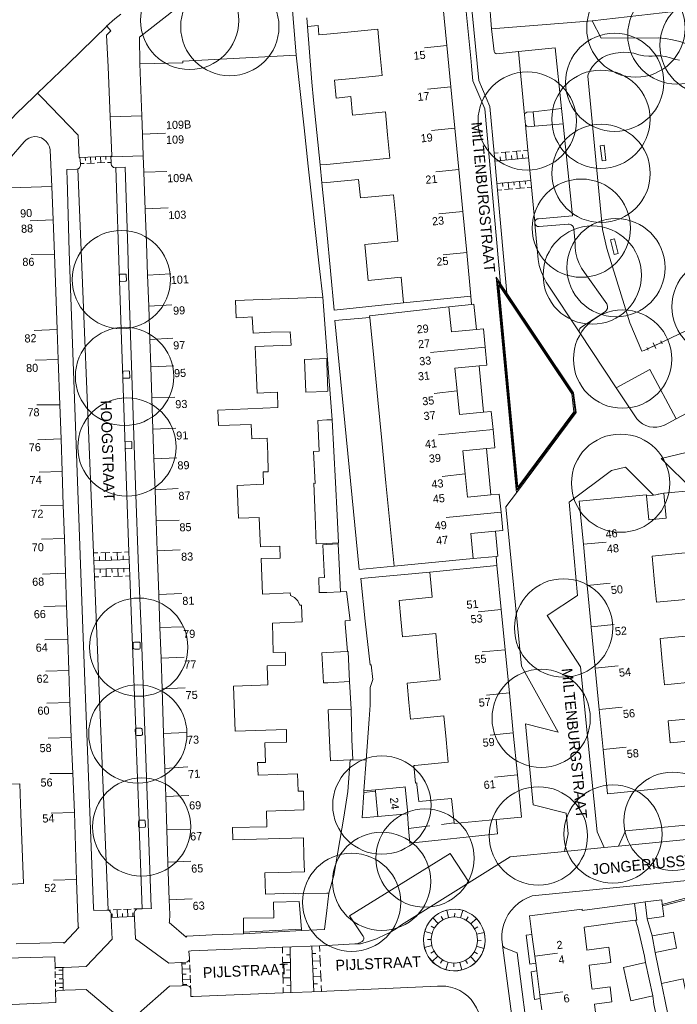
# Model space of a CAD drawing. Header units: metres. Extents: x 134994 to 136506, y 457393 to 459006.
# Tile 61 of 171: x 135960 to 136046, y 457601 to 457729. Entities that reach past the tile are written whole.
import ezdxf
from ezdxf.enums import TextEntityAlignment as Align

# ---------------------------------------------------------------- set-up
doc = ezdxf.new("R2010")
doc.units = ezdxf.units.M
for name, color, linetype, lineweight in [('B-WE-GR-BOOM-S', 250, 'Continuous', 13), ('B-WE-KG_BEBOUWING', 251, 'Continuous', 20), ('B-WE-KG_BEBOUWING TUSSENMUUR', 251, 'Continuous', 5), ('B-WE-KG_HUISNR', 251, 'Continuous', 5), ('B-WE-KG_ONDERGROND_REST', 251, 'Continuous', 5), ('B-WE-KG_STRAATNAAM', 251, 'Continuous', 5)]:
    doc.layers.add(name, color=color, linetype=linetype, lineweight=lineweight)
doc.styles.add('Styledgn000', font='dgn000.shx')

# ---------------------------------------------------------------- blocks, each defined once
blk = doc.blocks.new('SGR-BOOM_02')
blk.add_circle((0, 0), 6.4)

msp = doc.modelspace()

# ---------------------------------------------------------------- linework, layer by layer
at = {"layer": 'B-WE-KG_BEBOUWING', "flags": 128}
for points in [[(135997.38, 457729.5), (135997.49, 457728.37), (135998.86, 457728.5), (135998.98, 457727.29), (136000, 457727.39), (136002.31, 457727.61), (136006.63, 457728.03), (136006.91, 457725.02), (136007.2, 457721.99), (136002.89, 457721.57), (136000.98, 457721.39), (136001.2, 457719.05), (136003.11, 457719.24), (136003.34, 457716.83), (136007.64, 457717.25), (136007.92, 457714.27), (136008.21, 457711.21), (136003.92, 457710.79), (136000, 457710.41), (135999.13, 457710.33), (135999.36, 457707.99), (136000, 457708.05), (136004.14, 457708.45), (136004.37, 457706.04), (136008.69, 457706.46), (136008.97, 457703.41), (136009.25, 457700.41), (136004.95, 457699.99), (136005.17, 457697.66), (136005.4, 457695.28), (136009.67, 457695.7), (136009.99, 457692.38), (136018.76, 457693.24), (136018.21, 457698.94), (136017.7, 457704.27), (136017.18, 457709.72), (136016.66, 457715.13), (136016.14, 457720.52), (136015.63, 457725.88), (136015.11, 457731.25)], [(135959.57, 457608.88), (135965.71, 457609.05), (135965.79, 457608.95), (135967.7, 457610.99), (135967.62, 457611.07), (135967.41, 457617.11), (135967.13, 457625.97), (135966.92, 457631.07), (135966.73, 457635.74), (135966.54, 457640.32), (135966.4, 457644.48), (135966.27, 457648.55), (135966.12, 457652.89), (135965.98, 457657.14), (135965.83, 457661.68), (135965.69, 457666.03), (135965.54, 457670.39), (135965.39, 457674.64), (135965.23, 457679.1), (135965.02, 457685), (135964.88, 457688.88), (135964.52, 457698.71), (135964.36, 457703.2), (135964.2, 457707.52), (135958.82, 457707.34)], [(136051.36, 457629.86), (136036.54, 457628.41), (136035.98, 457634.19), (136035.48, 457639.39), (136034.96, 457644.78), (136034.44, 457650.16), (136033.92, 457655.54), (136033.4, 457660.91), (136032.85, 457666.53), (136041.61, 457667.37), (136041.62, 457667.24), (136041.93, 457664.08), (136044.2, 457664.3), (136043.9, 457667.59), (136047.76, 457667.94)], [(136046.68, 457659.79), (136042.35, 457659.38), (136042.64, 457656.4), (136042.93, 457653.36), (136047.24, 457653.77)], [(136047.69, 457649.05), (136043.39, 457648.64), (136043.68, 457645.65), (136043.97, 457642.62), (136048.26, 457643.04)], [(136048.73, 457638.32), (136044.43, 457637.9), (136044.7, 457635.03), (136050.78, 457635.63)], [(135954.68, 457629.5), (135960.01, 457629.71), (135960.16, 457625.8), (135960.49, 457616.73), (135958.33, 457616.61)], [(136027.99, 457600.24), (136027.8, 457601.72), (136027.73, 457602.21), (136027.33, 457605.32), (136027.2, 457606.33), (136027.07, 457607.27), (136026.71, 457610.09), (136026.4, 457612.49), (136033.23, 457613.36), (136033.25, 457613.22), (136040.05, 457614.13), (136040.35, 457611.95), (136040.21, 457611.94), (136038.17, 457611.66), (136033.5, 457611.02), (136033.85, 457608.13), (136033.86, 457608.03), (136036.73, 457608.41), (136036.98, 457606.43), (136034.17, 457606.07), (136034.52, 457603.07), (136034.54, 457602.96), (136036.88, 457603.27), (136037.13, 457601.3), (136034.85, 457601), (136035.22, 457598.17)]]:
    msp.add_lwpolyline(points, dxfattribs=at)
for points in [[(135996.7, 457610.78), (135996.71, 457610.58), (135999.7, 457610.74), (136000, 457613.21), (136000.27, 457615.46), (136000, 457615.46), (135996.33, 457615.39), (135995.61, 457615.47), (135992.02, 457615.33), (135991.94, 457618.11), (135997.08, 457618.25), (135997.02, 457620.23), (135996.95, 457622.66), (135987.74, 457622.4), (135987.71, 457624.01), (135992.18, 457624.11), (135992.14, 457626.13), (135997.01, 457626.31), (135996.96, 457628.75), (135996.27, 457628.74), (135996.18, 457630.99), (135991.04, 457630.83), (135990.96, 457632.47), (135992.01, 457632.5), (135991.94, 457635.06), (135994.74, 457635.13), (135994.73, 457636.79), (135988.05, 457636.56), (135987.93, 457640.1), (135987.85, 457642.44), (135991.36, 457642.56), (135992.3, 457642.6), (135992.22, 457645.09), (135994.64, 457645.16), (135994.6, 457646.61), (135994.59, 457646.85), (135993.02, 457646.81), (135992.91, 457650.62), (135996.77, 457650.8), (135996.71, 457653), (135996.5, 457652.98), (135996.23, 457653.54), (135995.8, 457653.98), (135995.25, 457654.25), (135995.23, 457654.58), (135991.62, 457654.41), (135991.45, 457659.04), (135993.92, 457659.12), (135993.87, 457660.67), (135991.36, 457660.57), (135991.29, 457662.26), (135991.2, 457664.41), (135988.52, 457664.3), (135988.34, 457668.59), (135991.76, 457668.73), (135991.71, 457670.33), (135992.37, 457670.34), (135992.3, 457672.65), (135992.23, 457674.72), (135990.22, 457674.65), (135990.15, 457676.53), (135985.89, 457676.37), (135985.82, 457678.38), (135993.64, 457678.73), (135993.57, 457680.71), (135990.93, 457680.59), (135990.75, 457684.58), (135990.66, 457686.66), (135995.37, 457686.87), (135995.23, 457688.58), (135992.71, 457688.55), (135990.41, 457688.41), (135990.28, 457690.54), (135989.09, 457690.44), (135988.18, 457690.42), (135988.09, 457692.64), (135988.09, 457692.69), (135998.51, 457693.08), (135999.46, 457693.12), (135999.01, 457697.17), (135998.1, 457705.5), (135997.59, 457710.18), (135997.05, 457715.15), (135996.01, 457724.63), (135981.24, 457723.84), (135981.24, 457723.63), (135975.67, 457723.51), (135975.91, 457716.73), (135976, 457714.35), (135976.1, 457711.53), (135976.18, 457709.38), (135976.36, 457704.5), (135976.51, 457700.2), (135976.67, 457695.98), (135976.81, 457691.95), (135976.96, 457687.61), (135977.08, 457684.04), (135977.22, 457679.98), (135977.36, 457675.92), (135977.49, 457672.05), (135977.64, 457667.99), (135977.77, 457663.96), (135977.91, 457660.08), (135978.11, 457654.38), (135978.27, 457650.06), (135978.42, 457646.07), (135978.55, 457642.1), (135978.74, 457636.26), (135978.89, 457631.68), (135979.02, 457628.06), (135979.17, 457623.69), (135979.31, 457619.5), (135979.48, 457614.57), (135979.54, 457612.69), (135979.53, 457611.72), (135979.48, 457611.64), (135981.67, 457609.71), (135981.75, 457609.86), (135985.07, 457610.03), (135989.15, 457610.18), (135989.15, 457610.38), (135989.16, 457612.2), (135993.09, 457612.26), (135993.05, 457614.29), (135996.41, 457614.39)], [(136008.76, 457658.08), (136008.21, 457663.7), (136007.7, 457668.93), (136007.15, 457674.45), (136006.63, 457679.74), (136006.1, 457685.2), (136005.58, 457690.48), (136005.56, 457690.68), (136015.9, 457691.84), (136016.22, 457688.57), (136019.49, 457688.88), (136020.39, 457688.97), (136020.61, 457686.6), (136020.84, 457684.23), (136019.85, 457684.14), (136016.68, 457683.84), (136016.96, 457680.91), (136017.26, 457677.82), (136020.42, 457678.12), (136021.42, 457678.22), (136021.65, 457675.85), (136021.88, 457673.48), (136020.78, 457673.37), (136017.71, 457673.08), (136018, 457670.09), (136018.3, 457667.06), (136021.36, 457667.36), (136022.46, 457667.46), (136022.69, 457665.09), (136022.92, 457662.72), (136021.95, 457662.62), (136018.75, 457662.32), (136019.07, 457659.07)], [(136000.15, 457680.84), (136000, 457680.83), (135997.27, 457680.72), (135997.1, 457684.98), (135999.98, 457685.1), (136000, 457684.54)], [(136000, 457661.03), (135998.63, 457660.98), (135998.48, 457664.62), (135998.31, 457668.88), (135998.47, 457668.85), (135998.25, 457672.98), (135999, 457673.04), (135998.82, 457677.06), (136000, 457677.12), (136000.7, 457677.14), (136000.91, 457673.05), (136001.12, 457668.96), (136001.34, 457664.71), (136001.52, 457661.1), (136001.49, 457661.09)], [(136001.49, 457660.95), (136001.65, 457657.45), (136001.64, 457657.45), (136001.77, 457654.73), (136000, 457654.65), (135999.02, 457654.61), (135998.94, 457656.55), (135999.68, 457656.58), (135999.65, 457657.37), (135999.49, 457660.86), (136000, 457660.89)], [(136011.55, 457629.81), (136011.32, 457632.08), (136011.48, 457632.1), (136015.8, 457632.52), (136015.52, 457635.49), (136015.22, 457638.55), (136010.89, 457638.14), (136010.69, 457640.3), (136010.45, 457642.83), (136014.77, 457643.25), (136014.47, 457646.34), (136014.18, 457649.29), (136009.84, 457648.87), (136009.64, 457651.16), (136009.43, 457653.6), (136013.72, 457654.02), (136013.4, 457657.3), (136022.15, 457658.15), (136022.71, 457652.42), (136023.22, 457647.18), (136023.77, 457641.55), (136024.28, 457636.33), (136024.81, 457630.86), (136025.35, 457625.36), (136022.04, 457625.04), (136016.58, 457624.52), (136016.57, 457624.61), (136016.25, 457627.8), (136011.97, 457627.39), (136011.74, 457629.62), (136011.72, 457629.83)], [(136002.86, 457644.97), (136002.76, 457646.94), (136002.7, 457646.93), (136000, 457646.8), (135999.35, 457646.77), (135999.56, 457642.85), (136000, 457642.88), (136000.12, 457642.88), (136002.95, 457643.03)], [(136003.18, 457639.42), (136003.22, 457637.47), (136003.25, 457635.5), (136003.38, 457632.83), (136003.05, 457632.82), (136000.47, 457632.7), (136000.34, 457635.37), (136000.26, 457637.35), (136000.18, 457639.33)], [(136006.33, 457628.92), (136006.35, 457628.73), (136006.66, 457625.45), (136010.51, 457625.81), (136010.53, 457625.81), (136010.2, 457629.3), (136009.94, 457629.28)], [(136043.68, 457613.99), (136043.71, 457613.79), (136043.89, 457612.41), (136041.72, 457612.13), (136041.44, 457614.31), (136043.61, 457614.59)], [(136042.77, 457607.75), (136042.37, 457609.89), (136045.12, 457610.39), (136045.52, 457608.3)], [(136039.09, 457603.61), (136039.57, 457601.44), (136042.46, 457602.1), (136041.98, 457604.25), (136041.49, 457606.44), (136038.61, 457605.79)], [(136044.02, 457601.6), (136044.46, 457599.5), (136047.28, 457600.07), (136046.84, 457602.19), (136046.4, 457604.3), (136043.58, 457603.69)]]:
    msp.add_lwpolyline(points, close=True, dxfattribs=at)
at = {"layer": 'B-WE-KG_BEBOUWING TUSSENMUUR'}
for p, q in [((136015.63, 457725.88), (136012.7, 457725.59)), ((136016.14, 457720.52), (136013.1, 457720.22)), ((136016.66, 457715.13), (136013.64, 457714.84)), ((135976, 457714.35), (135979, 457714.47)), ((135976.18, 457709.38), (135979.18, 457709.49)), ((136017.18, 457709.72), (136014.2, 457709.43)), ((135976.35, 457704.63), (135979.35, 457704.74)), ((135964.36, 457703.2), (135961.36, 457703.04)), ((136017.7, 457704.27), (136014.6, 457703.97)), ((135964.52, 457698.71), (135961.52, 457698.68)), ((136018.21, 457698.94), (136015.16, 457698.64)), ((135976.67, 457695.98), (135979.67, 457696.14)), ((135976.81, 457691.95), (135979.81, 457692.13)), ((135964.88, 457688.88), (135961.88, 457688.78)), ((135976.95, 457687.6), (135979.95, 457687.77)), ((136020.61, 457686.6), (136013.51, 457685.91)), ((135965.02, 457685), (135962.02, 457684.9)), ((135977.08, 457684.04), (135980.08, 457684.16)), ((135977.22, 457679.98), (135980.22, 457680.09)), ((136016.96, 457680.91), (136013.98, 457680.57)), ((135965.23, 457679.1), (135962.23, 457679.09)), ((135977.36, 457675.92), (135980.36, 457676.03)), ((136021.65, 457675.85), (136014.52, 457675.16)), ((135965.39, 457674.64), (135962.39, 457674.53)), ((135977.49, 457672.05), (135980.49, 457672.16)), ((135965.54, 457670.39), (135962.55, 457670.29)), ((136018, 457670.09), (136015.02, 457669.76)), ((135977.64, 457667.99), (135980.63, 457668.16)), ((135965.7, 457666.03), (135962.7, 457665.92)), ((136022.68, 457665.09), (136015.53, 457664.41)), ((135977.77, 457663.96), (135980.77, 457664.07)), ((135965.83, 457661.68), (135962.83, 457661.58)), ((136033.4, 457660.91), (136036.38, 457661.2)), ((135977.91, 457660.08), (135980.9, 457660.19)), ((135965.98, 457657.14), (135962.99, 457657.03)), ((136033.92, 457655.54), (136036.9, 457655.83)), ((135978.11, 457654.38), (135981.11, 457654.49)), ((135966.12, 457652.89), (135963.13, 457652.8)), ((136022.71, 457652.42), (136019.72, 457652.13)), ((136034.44, 457650.16), (136037.42, 457650.46)), ((135978.27, 457650.06), (135981.27, 457650.17)), ((135966.27, 457648.55), (135963.27, 457648.45)), ((136023.22, 457647.18), (136020.23, 457646.89)), ((135978.42, 457646.08), (135981.42, 457646.19)), ((135966.4, 457644.48), (135963.41, 457644.38)), ((136034.96, 457644.78), (136037.95, 457645.08)), ((135978.56, 457642.09), (135981.55, 457642.21)), ((136023.77, 457641.55), (136020.78, 457641.27)), ((135966.54, 457640.32), (135963.55, 457640.22)), ((136035.48, 457639.39), (136038.47, 457639.69)), ((135978.74, 457636.26), (135981.74, 457636.37)), ((136024.28, 457636.33), (136021.29, 457636.04)), ((135966.73, 457635.74), (135963.73, 457635.65)), ((136035.99, 457634.19), (136038.97, 457634.49)), ((135978.89, 457631.68), (135981.89, 457631.91)), ((135966.92, 457631.07), (135963.92, 457631.04)), ((136024.81, 457630.86), (136021.82, 457630.58)), ((135979.02, 457628.06), (135982.02, 457628.17)), ((135967.1, 457625.97), (135964.1, 457625.87)), ((135979.17, 457623.69), (135982.17, 457623.8)), ((135979.31, 457619.5), (135982.31, 457619.61)), ((135967.42, 457617.24), (135964.42, 457617.14)), ((135979.48, 457614.57), (135982.48, 457614.74)), ((136027.08, 457607.27), (136030.05, 457607.65)), ((136027.73, 457602.21), (136030.71, 457602.59))]:
    msp.add_line(p, q, dxfattribs=at)
at = {"layer": 'B-WE-KG_ONDERGROND_REST'}
for p, q in [((136017.49, 457736.96), (136018.78, 457723.81)), ((136020.66, 457737.54), (136021.46, 457728.07)), ((136021.46, 457728.07), (136031.85, 457728.9)), ((136031.85, 457728.9), (136034.55, 457729.11)), ((135997.49, 457728.37), (135998.03, 457721.11)), ((135975.6, 457726.98), (135975.67, 457723.51)), ((136025.74, 457716.86), (136024.94, 457725.11)), ((136018.78, 457723.81), (136018.84, 457723.2)), ((135998.25, 457718.77), (135999.13, 457710.33)), ((136030.56, 457717.68), (136026.86, 457717.27)), ((136027.06, 457715.37), (136026.86, 457717.27)), ((136030.76, 457715.68), (136030.56, 457717.68)), ((135975.91, 457716.73), (135971.8, 457716.59)), ((136025.87, 457715.55), (136025.74, 457716.86)), ((136030.76, 457715.68), (136027.06, 457715.37)), ((135967.77, 457711.3), (135967.61, 457714.21)), ((136022.7, 457711.94), (136023.8, 457712.04)), ((136023.34, 457710.97), (136023.25, 457711.99)), ((136024.16, 457712.07), (136025.27, 457712.17)), ((136024.81, 457711.1), (136024.71, 457712.12)), ((136025.63, 457712.2), (136026.18, 457712.25)), ((135967.86, 457711.3), (135967.77, 457711.3)), ((135971.89, 457711.46), (135967.89, 457711.3)), ((135968.55, 457711.33), (135968.57, 457710.93)), ((135969.22, 457711.36), (135969.25, 457710.56)), ((135969.89, 457711.38), (135969.9, 457710.99)), ((135970.55, 457711.41), (135970.59, 457710.62)), ((135971.22, 457711.44), (135971.24, 457711.04)), ((135972, 457711.53), (135971.89, 457711.46)), ((135971.89, 457711.46), (135971.92, 457710.67)), ((135976.1, 457711.53), (135972, 457711.37)), ((135972, 457711.53), (135972, 457711.37)), ((136021.78, 457711.85), (136022.33, 457711.91)), ((136021.87, 457710.84), (136026.27, 457711.24)), ((136022.6, 457710.91), (136022.56, 457711.41)), ((136024.07, 457711.04), (136024.03, 457711.55)), ((136025.54, 457711.17), (136025.49, 457711.68)), ((135968.42, 457710.53), (135967.92, 457710.51)), ((135969.75, 457710.58), (135968.75, 457710.54)), ((135971.09, 457710.64), (135970.08, 457710.6)), ((135971.92, 457710.67), (135971.42, 457710.65)), ((135971.92, 457710.67), (135971.92, 457710.46)), ((135972.53, 457709.98), (135973.02, 457695.25)), ((135973.75, 457710.05), (135974.1, 457699.4)), ((135966.19, 457708.57), (135966.46, 457699.07)), ((136026.57, 457708.32), (136022.13, 457707.92)), ((136025.09, 457708.19), (136025.17, 457707.3)), ((136025.83, 457708.25), (136025.87, 457707.81)), ((135999.36, 457707.99), (136000, 457701.67)), ((136022.77, 457707.08), (136022.21, 457707.03)), ((136022.87, 457707.99), (136022.91, 457707.54)), ((136024.24, 457707.22), (136023.14, 457707.12)), ((136023.61, 457708.05), (136023.69, 457707.17)), ((136024.35, 457708.12), (136024.39, 457707.68)), ((136025.72, 457707.35), (136024.61, 457707.25)), ((136026.65, 457707.43), (136026.09, 457707.38)), ((136027.08, 457702.9), (136027.1, 457702.66)), ((136032.02, 457680.54), (136022.21, 457695.23)), ((136022.21, 457695.23), (136024.78, 457668)), ((136022.62, 457694.83), (136023.42, 457693.65)), ((135999.46, 457693.12), (136000, 457686.1)), ((136005.58, 457690.48), (136001.04, 457690.05)), ((136032.94, 457688.46), (136037.69, 457681.29)), ((136044.03, 457687.42), (136041.3, 457686.17)), ((136041.83, 457686.2), (136041.67, 457686.56)), ((136041.75, 457686.38), (136043.58, 457687.21)), ((136042.83, 457686.43), (136042.5, 457687.16)), ((136043.66, 457687.03), (136043.49, 457687.4)), ((136000, 457686.1), (136000.7, 457677.14)), ((136020.42, 457678.12), (136019.85, 457684.14)), ((136032.33, 457678.15), (136032.04, 457680.58)), ((136048.17, 457678.7), (136045.5, 457677.26)), ((136024.78, 457668), (136032.33, 457678.15)), ((136021.36, 457667.36), (136020.78, 457673.37)), ((136041.62, 457667.24), (136042.53, 457667.32)), ((136041.62, 457667.24), (136042.53, 457667.32)), ((136043.14, 457667.46), (136043.9, 457667.59)), ((136001.49, 457661.09), (136001.49, 457660.95)), ((135969.62, 457659.78), (135970.2, 457659.79)), ((135970.58, 457659.8), (135971.73, 457659.84)), ((135971.19, 457658.82), (135971.16, 457659.82)), ((135972.12, 457659.85), (135973.27, 457659.89)), ((135972.73, 457658.87), (135972.69, 457659.87)), ((135973.49, 457658.89), (135973.48, 457659.39)), ((135973.65, 457659.9), (135974.23, 457659.92)), ((135969.66, 457658.77), (135974.26, 457658.92)), ((135970.42, 457658.8), (135970.41, 457659.3)), ((135971.96, 457658.84), (135971.94, 457659.34)), ((136019.07, 457659.07), (136022.04, 457659.34)), ((136022.15, 457658.15), (136022.04, 457659.34)), ((135974.32, 457657.8), (135969.72, 457657.66)), ((135970.49, 457657.68), (135970.5, 457657.18)), ((135971.25, 457657.71), (135971.28, 457656.7)), ((135972.02, 457657.73), (135972.03, 457657.23)), ((135972.79, 457657.75), (135972.82, 457656.75)), ((135973.55, 457657.77), (135973.57, 457657.27)), ((135970.33, 457656.68), (135969.75, 457656.66)), ((135971.86, 457656.72), (135970.71, 457656.69)), ((135973.39, 457656.77), (135972.24, 457656.73)), ((135974.35, 457656.79), (135973.77, 457656.78)), ((136002.95, 457643.03), (136003.18, 457639.42)), ((135975.11, 457636.86), (135975.14, 457636.05)), ((135975.14, 457636.05), (135975.55, 457624.91)), ((136004.82, 457628.58), (136004.83, 457628.78)), ((136006.35, 457628.73), (136004.82, 457628.58)), ((136006.33, 457628.92), (136004.83, 457628.78)), ((135975.55, 457624.91), (135975.58, 457624.05)), ((136010.51, 457625.81), (136010.65, 457623.9)), ((135975.58, 457624.05), (135975.97, 457613.44)), ((136010.65, 457623.9), (136013.43, 457624.23)), ((136016.57, 457624.61), (136014.95, 457624.41)), ((136046.82, 457622.45), (136037.99, 457621.6)), ((136030.93, 457620.9), (136036.13, 457621.42)), ((136036.13, 457621.42), (136037.99, 457621.6)), ((136047.98, 457615.14), (136043.68, 457613.99)), ((136048.04, 457614.95), (136043.71, 457613.79)), ((135971.42, 457613.24), (135971.85, 457613.26)), ((135972.19, 457613.28), (135973.2, 457613.32)), ((135972.74, 457612.3), (135972.69, 457613.3)), ((135973.53, 457613.34), (135974.54, 457613.39)), ((135974.08, 457612.36), (135974.04, 457613.36)), ((135974.88, 457613.4), (135975.39, 457613.42)), ((136015.86, 457612.28), (136015.62, 457613.25)), ((136017.7, 457613.22), (136017.42, 457612.26)), ((136040.05, 457614.13), (136041.44, 457614.31)), ((135971.93, 457612.27), (135974.94, 457612.4)), ((135972.06, 457612.27), (135972.04, 457612.77)), ((135973.41, 457612.33), (135973.39, 457612.83)), ((135974.75, 457612.39), (135974.73, 457612.89)), ((136014.5, 457611.52), (136013.8, 457612.24)), ((136015.13, 457611.99), (136014.89, 457612.43)), ((136016.64, 457612.37), (136016.65, 457612.87)), ((136018.4, 457612.38), (136018.14, 457611.95)), ((136019.48, 457612.16), (136018.76, 457611.46)), ((136041.72, 457612.13), (136042.37, 457609.89)), ((135989.15, 457610.38), (135996.7, 457610.78)), ((136014.01, 457610.91), (136013.58, 457611.16)), ((136019.67, 457611.07), (136019.23, 457610.83)), ((135989.15, 457610.18), (135996.71, 457610.58)), ((136013.7, 457610.19), (136012.74, 457610.46)), ((136013.59, 457609.41), (136013.09, 457609.41)), ((136020.49, 457610.34), (136019.52, 457610.1)), ((135994.22, 457607.66), (135994.21, 457608.42)), ((135995.33, 457602.5), (135995.21, 457608.46)), ((135998.05, 457608.57), (135998.31, 457602.61)), ((135999.05, 457608.61), (135999.08, 457607.87)), ((136003.63, 457608.84), (136000, 457608.65)), ((136013.68, 457608.62), (136012.71, 457608.38)), ((136020.46, 457608.26), (136019.5, 457608.54)), ((136020.11, 457609.31), (136019.61, 457609.32)), ((135982.11, 457606.97), (135982.13, 457606.47)), ((135994.27, 457605.67), (135994.24, 457607.16)), ((135995.23, 457607.43), (135994.73, 457607.42)), ((135998.09, 457607.58), (135998.59, 457607.6)), ((135999.1, 457607.37), (135999.17, 457605.9)), ((136013.97, 457607.89), (136013.53, 457607.65)), ((136014.44, 457607.26), (136013.72, 457606.57)), ((136019.39, 457606.48), (136018.7, 457607.2)), ((136019.61, 457607.56), (136019.18, 457607.82)), ((136042.77, 457607.75), (136043.58, 457603.69)), ((135964.61, 457605.54), (135964.61, 457605.77)), ((135965.69, 457602.8), (135965.61, 457605.79)), ((135981.14, 457606.42), (135981.27, 457603.39)), ((135981.14, 457606.25), (135981.64, 457606.27)), ((135981.17, 457605.57), (135982.17, 457605.62)), ((135982.15, 457606.13), (135982.2, 457605.11)), ((135995.25, 457606.44), (135994.25, 457606.42)), ((135998.14, 457606.59), (135999.14, 457606.64)), ((135998.18, 457605.61), (135998.68, 457605.63)), ((136015.05, 457606.78), (136014.8, 457606.35)), ((136015.78, 457606.46), (136015.5, 457605.5)), ((136016.54, 457605.85), (136016.55, 457606.35)), ((136017.58, 457605.47), (136017.33, 457606.44)), ((136018.31, 457606.29), (136018.07, 457606.73)), ((135964.64, 457604.42), (135964.62, 457605.26)), ((135965.63, 457604.86), (135964.63, 457604.84)), ((135965.61, 457605.43), (135965.12, 457605.41)), ((135965.65, 457604.3), (135965.15, 457604.29)), ((135981.2, 457604.9), (135981.7, 457604.92)), ((135981.24, 457604.22), (135982.23, 457604.26)), ((135982.21, 457604.77), (135982.26, 457603.76)), ((135994.31, 457603.69), (135994.28, 457605.18)), ((135995.29, 457604.45), (135994.29, 457604.43)), ((135995.27, 457605.45), (135994.77, 457605.44)), ((135998.22, 457604.62), (135999.22, 457604.66)), ((135999.19, 457605.4), (135999.26, 457603.93)), ((135964.67, 457603.29), (135964.65, 457604.14)), ((135965.66, 457603.74), (135964.66, 457603.72)), ((135964.69, 457602.59), (135964.68, 457603.01)), ((135965.68, 457603.18), (135965.18, 457603.17)), ((135981.27, 457603.54), (135981.77, 457603.56)), ((135982.27, 457603.42), (135982.3, 457602.91)), ((135994.33, 457602.46), (135994.32, 457603.19)), ((135995.31, 457603.46), (135994.81, 457603.45)), ((135998.27, 457603.63), (135998.77, 457603.66)), ((135999.28, 457603.43), (135999.31, 457602.65))]:
    msp.add_line(p, q, dxfattribs=at)
at = {"layer": 'B-WE-KG_ONDERGROND_REST', "flags": 128}
for points in [[(135994.57, 457741.87), (135987.52, 457736.32), (135975.6, 457726.98)], [(136018.21, 457737.32), (136019.78, 457721.35), (136021.23, 457717.94), (136021.78, 457711.85)], [(135996.01, 457724.63), (135995.46, 457731.54)], [(136034.55, 457729.11), (136045.18, 457730.32), (136045.05, 457731.78)], [(135971.33, 457728.41), (135972.38, 457729.36), (135973.17, 457729.99)], [(136049.83, 457722.11), (136050.86, 457723.67), (136050.33, 457724.26), (136050.15, 457724.09), (136050.1, 457724.13), (136049.35, 457724.72), (136048.56, 457725.25), (136047.72, 457725.71), (136046.85, 457726.1), (136045.95, 457726.42), (136045.02, 457726.65), (136044.08, 457726.81), (136043.13, 457726.89), (136035.7, 457726.84), (136034.55, 457729.11)], [(135962.34, 457719.68), (135966.3, 457723.52), (135971.34, 457728.41)], [(135971.34, 457728.41), (135971.88, 457727.81), (135971.3, 457727.26), (135971.53, 457723.12)], [(136021.46, 457728.07), (136021.79, 457725.1), (136021.88, 457724.95), (136022.02, 457724.86), (136022.15, 457724.83), (136024.94, 457725.11)], [(136030.56, 457717.68), (136029.75, 457725.6), (136024.94, 457725.11)], [(136045.92, 457723.97), (136045.46, 457724.07), (136044.73, 457724.29), (136044.08, 457724.45), (136043.41, 457724.53), (136042.74, 457724.54), (136042.37, 457724.5), (136041.95, 457724.49), (136041.28, 457724.55), (136040.62, 457724.68), (136039.98, 457724.89), (136039.3, 457724.99), (136038.62, 457725.02), (136037.94, 457724.96), (136037.57, 457724.89), (136036.99, 457724.78), (136036.43, 457724.59), (136035.91, 457724.33), (136035.42, 457724), (136034.98, 457723.6), (136034.61, 457723.15), (136034.29, 457722.66), (136034.05, 457722.12), (136033.97, 457721.91), (136035.9, 457701.94), (136036.46, 457699.46), (136039.46, 457689.76), (136041.03, 457686.09), (136041.3, 457686.17)], [(135971.53, 457723.12), (135971.8, 457716.59)], [(136022.62, 457694.83), (136020.57, 457717.66), (136019.03, 457721.28), (136018.84, 457723.2)], [(135998.25, 457718.77), (135998.03, 457721.11)], [(135956.71, 457713.98), (135959.57, 457716.99), (135961.84, 457719.21), (135962.34, 457719.68)], [(135962.34, 457719.68), (135962.9, 457719.11), (135967.61, 457714.21)], [(136026.86, 457717.27), (136026.06, 457717.19), (136025.91, 457717.13), (136025.79, 457717.02), (136025.74, 457716.86)], [(135971.8, 457716.59), (135972, 457711.53)], [(136027.06, 457715.37), (136026.24, 457715.3), (136026.05, 457715.37), (136025.9, 457715.5), (136025.87, 457715.55)], [(136025.87, 457715.55), (136026.18, 457712.25)], [(136030.76, 457715.68), (136031.98, 457703.69), (136027.56, 457703.33), (136027.37, 457703.3), (136027.21, 457703.2), (136027.11, 457703.04), (136027.08, 457702.9)], [(135958.62, 457711.07), (135960.57, 457713.35)], [(135960.57, 457713.35), (135960.85, 457713.62), (135961.19, 457713.83), (135961.56, 457713.96), (135961.95, 457714.02), (135962.34, 457714), (135962.62, 457713.93)], [(135963.96, 457712.29), (135963.87, 457712.69), (135963.7, 457713.05), (135963.47, 457713.37), (135963.17, 457713.64), (135962.83, 457713.85), (135962.62, 457713.93)], [(135964.2, 457707.52), (135964.01, 457711.29), (135963.96, 457712.29)], [(136026.18, 457712.25), (136026.65, 457707.43)], [(136035.61, 457712.83), (136035.84, 457710.85), (136036.34, 457710.9), (136036.1, 457712.89), (136035.61, 457712.83)], [(135967.92, 457710.51), (135967.92, 457710.51), (135967.86, 457711.3)], [(136021.78, 457711.85), (136022.21, 457707.03)], [(135966.19, 457708.57), (135966.15, 457709.43), (135966.14, 457709.72), (135967.43, 457709.79)], [(135967.43, 457709.79), (135967.58, 457709.83)], [(135967.58, 457709.83), (135967.62, 457709.84), (135967.79, 457709.96), (135967.89, 457710.14), (135967.91, 457710.31)], [(135967.58, 457709.83), (135969.62, 457659.78)], [(135967.91, 457710.31), (135967.92, 457710.51)], [(135971.92, 457710.46), (135971.96, 457710.28), (135972.08, 457710.11), (135972.24, 457710.01), (135972.43, 457709.97)], [(135972.43, 457709.97), (135972.53, 457709.98)], [(135972.53, 457709.98), (135973.75, 457710.05)], [(136022.21, 457707.03), (136023.42, 457693.65)], [(136026.65, 457707.43), (136027.08, 457702.9)], [(136027.1, 457702.66), (136027.51, 457698), (136027.66, 457697.22), (136027.9, 457696.47), (136028.2, 457695.74), (136028.58, 457695.05), (136028.73, 457694.81), (136032.94, 457688.46)], [(136027.1, 457702.66), (136027.15, 457702.53), (136027.28, 457702.39), (136027.45, 457702.31), (136027.64, 457702.32), (136031.42, 457702.63), (136031.57, 457702.62), (136031.8, 457702.55), (136031.98, 457702.41), (136032.12, 457702.21), (136032.17, 457701.99), (136032.34, 457700.1), (136032.35, 457699.52), (136032.44, 457698.83), (136032.61, 457698.15), (136032.86, 457697.5), (136033.18, 457696.89), (136033.57, 457696.31), (136036.45, 457692.22), (136036.51, 457692.11), (136036.56, 457691.88), (136036.54, 457691.64), (136036.43, 457691.43), (136036.27, 457691.26), (136033.08, 457689.15), (136032.94, 457689.01), (136032.87, 457688.83), (136032.87, 457688.63), (136032.94, 457688.46)], [(136000, 457701.67), (136000.95, 457691.41), (136009.99, 457692.38)], [(136036.95, 457700.58), (136037.43, 457698.68), (136037.92, 457698.8), (136037.44, 457700.7), (136036.95, 457700.58)], [(135974.1, 457699.4), (135974.18, 457695.99)], [(135969.64, 457613.49), (135968.25, 457649.93), (135966.46, 457699.07)], [(135973.02, 457695.25), (135973, 457696), (135973.02, 457696.07), (135973.08, 457696.09), (135973.8, 457696.11), (135973.86, 457696.09), (135973.89, 457696.03), (135973.9, 457695.28), (135973.88, 457695.22), (135973.83, 457695.2), (135973.11, 457695.17), (135973.05, 457695.19), (135973.02, 457695.25)], [(135974.18, 457695.99), (135975.09, 457668.55), (135975.49, 457657.82), (135975.81, 457649.96), (135977.14, 457613.67)], [(136024.69, 457667.63), (136022.04, 457695.7), (136022.62, 457694.83)], [(135973.02, 457695.25), (135973.91, 457668.51), (135974.23, 457659.92)], [(136022.38, 457694.71), (136031.89, 457680.53), (136032.17, 457678.19), (136024.86, 457668.37), (136022.38, 457694.71)], [(136018.76, 457693.24), (136018.85, 457692.17)], [(136023.42, 457693.65), (136032.14, 457680.64), (136032.45, 457678.06), (136024.69, 457667.63)], [(136056.33, 457693.29), (136044.03, 457687.42)], [(136018.85, 457692.17), (136015.9, 457691.84)], [(136019.49, 457688.88), (136019.16, 457692.21), (136018.85, 457692.17)], [(136001.04, 457690.05), (136004.2, 457657.63), (136008.76, 457658.08)], [(136047.76, 457667.94), (136043.55, 457672.09), (136046.98, 457672.93), (136076.84, 457689.02)], [(135973.42, 457683.38), (135973.45, 457683.44), (135973.51, 457683.47), (135974.22, 457683.49), (135974.29, 457683.47), (135974.31, 457683.41), (135974.33, 457682.65), (135974.3, 457682.6), (135974.25, 457682.57), (135973.53, 457682.55), (135973.47, 457682.57), (135973.44, 457682.63), (135973.42, 457683.38)], [(136045.5, 457677.26), (136042.07, 457683.67), (136037.69, 457681.29)], [(136045.5, 457677.26), (136043.98, 457676.44), (136043.92, 457676.41), (136043.46, 457676.25), (136042.98, 457676.16), (136042.49, 457676.16), (136042.01, 457676.23), (136041.54, 457676.38), (136041.1, 457676.61), (136040.71, 457676.9), (136040.37, 457677.25), (136037.69, 457681.29)], [(135973.73, 457674.19), (135973.75, 457674.25), (135973.8, 457674.28), (135974.53, 457674.3), (135974.59, 457674.28), (135974.61, 457674.22), (135974.63, 457673.46), (135974.61, 457673.4), (135974.55, 457673.38), (135973.84, 457673.36), (135973.78, 457673.38), (135973.75, 457673.43), (135973.73, 457674.19)], [(136036.13, 457621.42), (136035.19, 457623.47), (136033.05, 457644.95), (136028.7, 457651.63), (136032.62, 457654.26), (136031.54, 457666.41), (136037.07, 457670.53), (136038.9, 457670.97), (136042.53, 457667.32)], [(136030.93, 457620.9), (136031.41, 457623.18), (136031.17, 457625.9), (136026.88, 457626.95), (136025.89, 457637.5), (136030.13, 457636.43), (136025.33, 457645.05), (136023.33, 457665.8), (136024.69, 457667.63)], [(136042.53, 457667.32), (136043.15, 457667.38), (136043.14, 457667.46)], [(136042.53, 457667.32), (136043.15, 457667.38), (136043.14, 457667.46)], [(136021.95, 457662.62), (136022.25, 457659.36), (136022.04, 457659.34)], [(135969.62, 457659.78), (135969.75, 457656.66)], [(135974.23, 457659.92), (135974.35, 457656.82), (135974.35, 457656.79)], [(136013.4, 457657.3), (136004.42, 457656.44), (136005, 457650.89), (136005.63, 457645.19), (136005.77, 457645.22), (136005.98, 457643.31), (136005.65, 457642.25), (136005.65, 457639.95), (136005.5, 457638.12), (136005.12, 457632.78)], [(135969.75, 457656.66), (135971.53, 457613.23)], [(135974.35, 457656.79), (135974.63, 457649.91), (135975.11, 457636.86)], [(136001.77, 457654.73), (136002.57, 457654.75), (136003.03, 457650.99), (136002.38, 457650.96), (136002.4, 457650.53)], [(136002.4, 457650.53), (136002.7, 457646.93)], [(135974.78, 457648), (135974.84, 457648.11), (135974.95, 457648.16), (135975.52, 457648.18), (135975.62, 457648.15), (135975.69, 457648.07), (135975.71, 457647.38), (135975.66, 457647.28), (135975.55, 457647.25), (135975.55, 457647.25), (135974.98, 457647.23), (135974.87, 457647.27), (135974.8, 457647.37), (135974.8, 457647.37), (135974.78, 457648)], [(135975.14, 457636.05), (135975.08, 457636.15), (135975.06, 457636.77), (135975.11, 457636.86)], [(135975.11, 457636.86), (135975.12, 457636.88), (135975.22, 457636.94), (135975.79, 457636.96), (135975.89, 457636.93), (135975.96, 457636.84), (135975.99, 457636.15), (135975.93, 457636.06), (135975.83, 457636.02), (135975.82, 457636.02), (135975.26, 457636), (135975.14, 457636.04), (135975.14, 457636.05)], [(136003.05, 457632.82), (136002.73, 457628.72), (136002.2, 457625.35), (136000.93, 457617.74), (136000.27, 457615.46)], [(136003.38, 457632.83), (136005.12, 457632.78)], [(136005.12, 457632.78), (136004.83, 457628.78)], [(136004.82, 457628.58), (136004.61, 457625.26), (136006.66, 457625.45)], [(135975.58, 457624.05), (135975.56, 457624.06), (135975.49, 457624.16), (135975.47, 457624.78), (135975.52, 457624.89), (135975.55, 457624.91)], [(135975.55, 457624.91), (135975.62, 457624.95), (135975.64, 457624.95), (135976.21, 457624.97), (135976.3, 457624.95), (135976.36, 457624.89), (135976.39, 457624.15), (135976.33, 457624.07), (135976.24, 457624.04), (135975.67, 457624.02), (135975.58, 457624.05)], [(136022.04, 457625.04), (136022.22, 457623.18), (136010.8, 457621.97), (136010.65, 457623.9)], [(136053.63, 457625), (136050.9, 457624.69), (136038.89, 457623.56), (136037.99, 457621.6)], [(136030.93, 457620.9), (136023.88, 457620.2), (136018.52, 457616.84)], [(136018.52, 457616.84), (136016.06, 457620.63), (136002.96, 457612.5), (136004.71, 457609.91), (136004.75, 457609.86), (136004.82, 457609.67), (136004.82, 457609.47), (136004.74, 457609.29), (136004.59, 457609.16), (136004.44, 457609.07), (136004.05, 457608.92), (136003.63, 457608.84)], [(136022.87, 457608.68), (136022.86, 457608.76), (136022.79, 457609.43), (136022.8, 457610.11), (136022.89, 457610.78), (136023.06, 457611.43), (136023.3, 457612.06), (136023.62, 457612.66), (136024.01, 457613.21), (136024.46, 457613.71), (136024.96, 457614.16), (136025.52, 457614.55), (136026.11, 457614.86), (136026.74, 457615.11), (136050.45, 457617.45)], [(136018.52, 457616.84), (136009.73, 457611.33), (136009.2, 457610.95), (136008.27, 457610.39), (136007.31, 457609.89), (136006.91, 457609.71), (136006.45, 457609.52), (136005.43, 457609.16), (136004.39, 457608.88), (136004.01, 457608.84), (136003.63, 457608.84)], [(135969.64, 457613.49), (135969.66, 457613.22), (135971.34, 457613.24), (135971.53, 457613.23)], [(135971.53, 457613.23), (135971.71, 457613.15), (135971.85, 457613), (135971.91, 457612.81), (135971.94, 457612.08)], [(135974.95, 457612.17), (135974.92, 457612.88), (135974.94, 457613.01), (135975.03, 457613.2), (135975.18, 457613.34), (135975.38, 457613.42), (135975.97, 457613.44)], [(135975.97, 457613.44), (135977.15, 457613.47), (135977.14, 457613.67)], [(136020.61, 457609.3), (136020.61, 457609.16), (136020.54, 457608.6), (136020.4, 457608.05), (136020.18, 457607.53), (136019.89, 457607.04), (136019.53, 457606.6), (136019.12, 457606.22), (136018.65, 457605.9), (136018.14, 457605.64), (136017.61, 457605.46), (136017.05, 457605.36), (136016.49, 457605.33), (136015.92, 457605.39), (136015.37, 457605.52), (136014.85, 457605.73), (136014.36, 457606.02), (136013.91, 457606.36), (136013.52, 457606.77), (136013.19, 457607.23), (136012.92, 457607.73), (136012.73, 457608.27), (136012.62, 457608.82), (136012.59, 457609.38), (136012.59, 457609.56), (136012.66, 457610.12), (136012.81, 457610.67), (136013.03, 457611.19), (136013.32, 457611.67), (136013.68, 457612.11), (136014.1, 457612.5), (136014.56, 457612.82), (136015.07, 457613.07), (136015.61, 457613.25), (136016.16, 457613.35), (136016.73, 457613.37), (136017.29, 457613.31), (136017.84, 457613.18), (136018.37, 457612.96), (136018.86, 457612.68), (136019.3, 457612.33), (136019.69, 457611.92), (136020.02, 457611.46), (136020.28, 457610.95), (136020.47, 457610.42), (136020.58, 457609.86), (136020.61, 457609.3)], [(136016.13, 457613.35), (136015.58, 457613.24), (136015.12, 457613.09)], [(136018.19, 457613.05), (136017.65, 457613.23), (136017.18, 457613.33)], [(135971.94, 457612.08), (135972.05, 457609.47), (135968.67, 457605.91), (135965.81, 457605.79)], [(135980.93, 457606.41), (135979.41, 457606.35), (135975.08, 457609.52), (135974.95, 457612.17)], [(136014.27, 457612.63), (136013.83, 457612.27), (136013.46, 457611.86)], [(136019.61, 457609.32), (136019.58, 457609.8), (136019.47, 457610.28), (136019.28, 457610.74), (136019.02, 457611.15), (136018.7, 457611.52), (136018.32, 457611.83), (136017.9, 457612.08), (136017.44, 457612.25), (136016.96, 457612.35), (136016.47, 457612.37), (136015.98, 457612.31), (136015.51, 457612.17), (136015.07, 457611.96), (136014.67, 457611.67), (136014.32, 457611.33), (136014.03, 457610.93), (136013.81, 457610.49), (136013.66, 457610.03), (136013.59, 457609.54), (136013.59, 457609.38)], [(136019.82, 457611.76), (136019.45, 457612.19), (136019.09, 457612.51)], [(136041.49, 457606.44), (136041.35, 457607.26), (136040.51, 457610.99), (136040.21, 457611.94)], [(136012.93, 457610.98), (136012.74, 457610.45), (136012.63, 457609.95)], [(136020.59, 457609.8), (136020.49, 457610.36), (136020.33, 457610.84)], [(136013.59, 457609.41), (136013.62, 457608.92), (136013.73, 457608.44), (136013.92, 457607.99), (136014.18, 457607.57), (136014.5, 457607.2), (136014.88, 457606.89), (136015.3, 457606.64), (136015.76, 457606.47), (136016.24, 457606.37), (136016.73, 457606.35), (136017.22, 457606.41), (136017.69, 457606.55), (136018.13, 457606.77), (136018.53, 457607.05), (136018.88, 457607.39), (136019.17, 457607.79), (136019.39, 457608.23), (136019.54, 457608.7), (136019.61, 457609.18), (136019.61, 457609.32)], [(136027.2, 457606.33), (136026.45, 457606.23), (136025.96, 457610), (136026.71, 457610.09)], [(135982.35, 457607.93), (135994.21, 457608.42)], [(135994.21, 457608.42), (135999.05, 457608.61)], [(135999.05, 457608.61), (136000, 457608.65)], [(136012.61, 457608.9), (136012.72, 457608.35), (136012.87, 457607.89)], [(136020.28, 457607.77), (136020.47, 457608.31), (136020.57, 457608.78)], [(136022.87, 457608.68), (136022.98, 457608.49), (136023.13, 457608.33), (136024.77, 457607.7), (136034.93, 457528.47), (136033.86, 457527.72), (136033.7, 457527.56), (136033.6, 457527.36), (136033.57, 457527.23)], [(136027.58, 457572.87), (136022.87, 457608.68)], [(135939.18, 457603.64), (135946.92, 457605.97), (135947.26, 457606.07), (135948.41, 457606.37), (135949.57, 457606.59), (135950.74, 457606.73), (135951.92, 457606.8), (135964.58, 457607.17)], [(135964.58, 457607.17), (135964.61, 457605.77)], [(135980.93, 457606.41), (135981.68, 457606.45), (135981.87, 457606.53), (135982.02, 457606.67), (135982.1, 457606.86), (135982.11, 457606.97)], [(135982.11, 457606.97), (135982.04, 457607.89), (135982.35, 457607.93)], [(136013.38, 457606.97), (136013.74, 457606.54), (136014.1, 457606.22)], [(136018.97, 457606.12), (136019.4, 457606.49), (136019.75, 457606.87)], [(135964.61, 457605.77), (135965.81, 457605.79)], [(136015.07, 457605.65), (136015.61, 457605.47), (136016.02, 457605.39)], [(136017.06, 457605.38), (136017.62, 457605.48), (136018.08, 457605.63)], [(136027.8, 457601.72), (136027.05, 457601.62), (136026.59, 457605.22), (136027.33, 457605.32)], [(135975.54, 457597.77), (135975.48, 457599.8), (135979.53, 457603.36), (135981.06, 457603.37)], [(135981.06, 457603.37), (135981.74, 457603.42), (135981.91, 457603.39), (135982.1, 457603.28), (135982.23, 457603.11), (135982.3, 457602.91)], [(136000, 457602.68), (136014.39, 457603.33), (136014.84, 457603.35), (136015.48, 457603.33), (136016.11, 457603.22), (136016.71, 457603.03), (136017.3, 457602.77), (136017.84, 457602.44), (136018.34, 457602.04), (136018.78, 457601.59), (136019.16, 457601.08), (136019.48, 457600.53), (136019.73, 457599.94), (136019.89, 457599.33), (136020.05, 457598.22)], [(135964.69, 457602.59), (135964.75, 457602.68), (135964.87, 457602.75), (135965.87, 457602.81)], [(135964.73, 457601.23), (135964.69, 457602.59)], [(135972.57, 457597.61), (135972.51, 457599.67), (135968.66, 457602.92), (135965.87, 457602.81)], [(135982.3, 457602.91), (135982.28, 457602.01), (135982.61, 457602.01)], [(135982.61, 457602.01), (135994.33, 457602.46)], [(135994.33, 457602.46), (135999.31, 457602.65)], [(135999.31, 457602.65), (136000, 457602.68)], [(136043.54, 457596.63), (136042.56, 457600.94), (136042.46, 457602.1)], [(135940.88, 457597.95), (135947.91, 457600.05), (135948.85, 457600.3), (135949.81, 457600.47), (135950.78, 457600.57), (135951.39, 457600.59), (135964.73, 457601.23)]]:
    msp.add_lwpolyline(points, dxfattribs=at)

# ---------------------------------------------------------------- block references
at = {"layer": 'B-WE-GR-BOOM-S'}
for p in [(135982.14, 457729.16), (135987.37, 457728.35), (136040.24, 457728.16), (136045.58, 457727.26), (136049.76, 457725.92), (136037.48, 457721.09), (136026.09, 457716.06), (136035.69, 457716.29), (136035.71, 457709.23), (136033.14, 457702.1), (136037.65, 457696.95), (135973.24, 457695.4), (136034.56, 457695.98), (136051.33, 457691.86), (136038.51, 457685.04), (135973.66, 457682.78), (135973.97, 457673.58), (136038.25, 457668.87), (136030.83, 457650.02), (135975.51, 457647.51), (136027.91, 457638.23), (135975.39, 457636.2), (136007.17, 457626.93), (136045.07, 457624.83), (135975.89, 457624.08), (136027.55, 457622.92), (136037.26, 457623.16), (136012.78, 457620.03), (136007.14, 457617), (136003.23, 457614.27)]:
    msp.add_blockref('SGR-BOOM_02', p, dxfattribs=at)

# ---------------------------------------------------------------- texts
at = {"layer": 'B-WE-KG_HUISNR', "linetype": 'Continuous', "style": 'Styledgn000'}
for s, rotation, p in [('15', 5.6006, (136012.85, 457724.7)), ('17', 5.6006, (136013.36, 457719.34)), ('19', 5.6006, (136013.78, 457713.94)), ('21', 5.6006, (136014.4, 457708.54)), ('90', 3.2189, (135961.63, 457704.09)), ('23', 5.6006, (136015.26, 457703.12)), ('88', 3.2196, (135961.75, 457702.09)), ('86', 0.8796, (135961.92, 457697.72)), ('25', 5.6006, (136015.83, 457697.86)), ('29', 5.4965, (136013.26, 457689.05)), ('82', 2.15, (135962.2, 457687.78)), ('27', 5.485, (136013.44, 457687.12)), ('33', 5.4965, (136013.59, 457684.88)), ('80', 2.1509, (135962.41, 457683.92)), ('31', 5.485, (136013.42, 457682.92)), ('35', 5.4965, (136013.98, 457679.68)), ('78', 0.5739, (135962.59, 457678.12)), ('37', 5.485, (136014.16, 457677.76)), ('76', 2.1505, (135962.76, 457673.58)), ('41', 5.4965, (136014.34, 457674.09)), ('39', 5.485, (136014.85, 457672.2)), ('74', 2.1486, (135962.88, 457669.33)), ('43', 5.4965, (136015.18, 457668.88)), ('45', 5.485, (136015.36, 457666.95)), ('72', 2.1456, (135963.09, 457664.91)), ('49', 5.4965, (136015.61, 457663.45)), ('47', 5.485, (136015.8, 457661.52)), ('70', 2.1427, (135963.15, 457660.55)), ('68', 2.1396, (135963.2, 457656.07)), ('51', 5.5079, (136019.74, 457653.17)), ('66', 1.8906, (135963.41, 457651.84)), ('53', 5.4965, (136020.28, 457651.28)), ('64', 2.2011, (135963.66, 457647.49)), ('55', 5.4965, (136020.79, 457646.04)), ('62', 2.1995, (135963.77, 457643.43)), ('57', 5.4965, (136021.34, 457640.41)), ('59', 5.4965, (136021.85, 457635.19)), ('61', 5.4965, (136021.98, 457629.69))]:
    msp.add_text(s, height=1.054, rotation=rotation, dxfattribs=at).set_placement(p, align=Align.MIDDLE_RIGHT)
for s, rotation, p in [('109B', 2.0093, (135979.05, 457715.51)), ('109', 2.0712, (135979.06, 457713.59)), ('109A', 2.0712, (135979.21, 457708.58)), ('103', 2.0076, (135979.35, 457703.79)), ('101', 3.3618, (135979.68, 457695.32)), ('99', 3.3618, (135979.98, 457691.33)), ('97', 3.0356, (135980, 457686.81)), ('95', 1.9994, (135980.11, 457683.2)), ('93', 2.0021, (135980.27, 457679.15)), ('91', 2.0047, (135980.39, 457675.07)), ('89', 2.0081, (135980.55, 457671.18)), ('87', 3.0355, (135980.68, 457667.2)), ('85', 2.0133, (135980.81, 457663.11)), ('46', 5.485, (136036.29, 457662.22)), ('48', 5.485, (136036.47, 457660.29)), ('83', 2.015, (135981.03, 457659.28)), ('50', 5.485, (136036.99, 457654.93)), ('81', 1.9618, (135981.18, 457653.53)), ('79', 1.9624, (135981.3, 457649.21)), ('52', 5.485, (136037.51, 457649.55)), ('77', 1.9625, (135981.45, 457645.23)), ('54', 5.485, (136038.03, 457644.17)), ('75', 1.9622, (135981.62, 457641.25)), ('56', 5.485, (136038.56, 457638.78)), ('58', 5.485, (136039.06, 457633.58))]:
    msp.add_text(s, height=1.054, rotation=rotation, dxfattribs=at).set_placement(p, align=Align.MIDDLE_LEFT)
at = {"layer": 'B-WE-KG_HUISNR', "style": 'Styledgn000'}
for s, rotation, p in [('60', 2.1985, (135963.89, 457639.27)), ('58', 2.1978, (135964.16, 457634.4)), ('56', 0.7802, (135964.29, 457629.89)), ('24', 275.6269, (136008.89, 457626.37)), ('54', 2.1974, (135964.53, 457625.24)), ('52', 2.1974, (135964.77, 457616.18))]:
    msp.add_text(s, height=1.054, rotation=rotation, dxfattribs=at).set_placement(p, align=Align.MIDDLE_RIGHT)
for s, height, rotation, p in [('73', 1.054, 1.961, (135981.79, 457635.42)), ('71', 1.054, 4.113, (135981.94, 457630.93)), ('69', 1.054, 1.9599, (135982.07, 457626.88)), ('67', 1.054, 1.9593, (135982.2, 457622.84)), ('65', 1.054, 1.9588, (135982.34, 457618.65)), ('63', 1.054, 3.1302, (135982.53, 457613.78)), ('2', 1.05, 7.4075, (136029.92, 457608.67)), ('4', 1.05, 7.4061, (136030.17, 457606.76)), ('6', 1.05, 7.4061, (136030.82, 457601.7))]:
    msp.add_text(s, height=height, rotation=rotation, dxfattribs=at).set_placement(p, align=Align.MIDDLE_LEFT)
at = {"layer": 'B-WE-KG_STRAATNAAM', "style": 'Styledgn000'}
for s, rotation, p in [('MILTENBURGSTRAAT', 275.1465, (136018.78, 457715.87)), ('HOOGSTRAAT', 272.0141, (135970.53, 457679.65)), ('MILTENBURGSTRAAT', 275.7115, (136030.56, 457644.7)), ('JONGERIUSSTRAAT', 5.653, (136034.58, 457617.82)), ('PIJLSTRAAT', 2.5907, (136001.16, 457605.36)), ('PIJLSTRAAT', 2.5618, (135983.89, 457604.4))]:
    msp.add_text(s, height=1.4, rotation=rotation, dxfattribs=at).set_placement(p)

doc.saveas('drawing.dxf')
